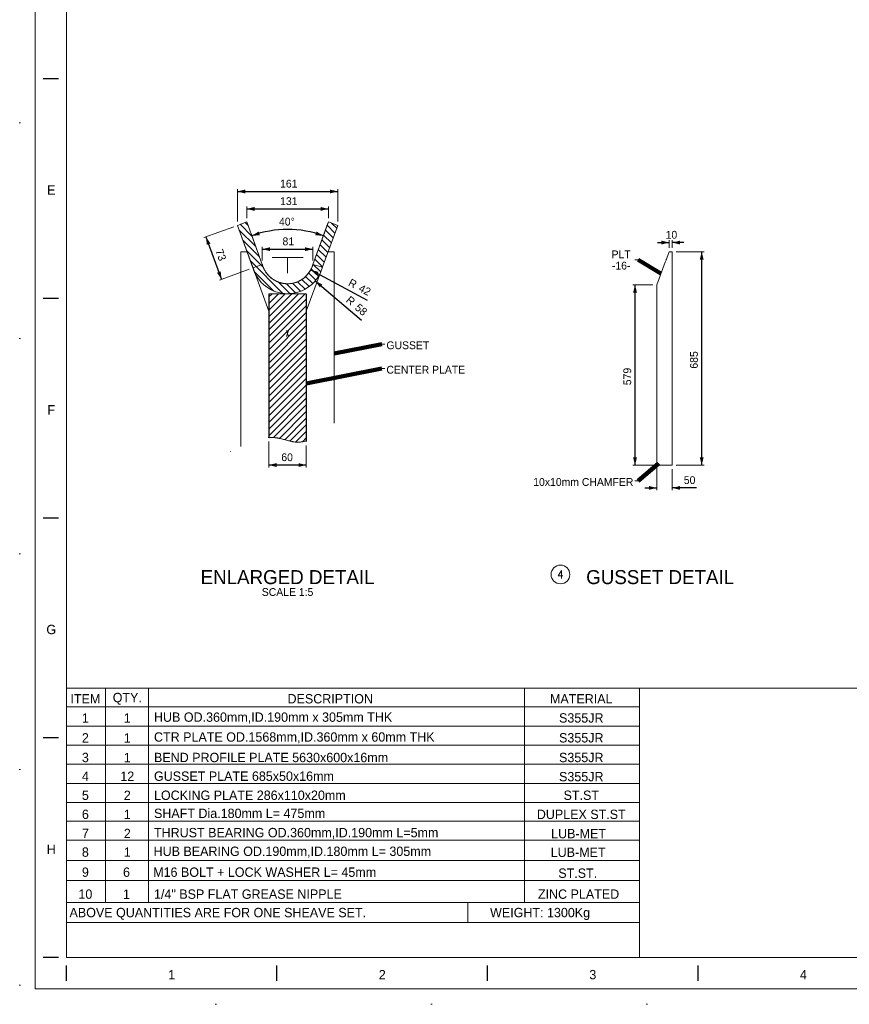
# Model space of a CAD drawing. Header units: millimetres. Extents: x -28131 to -19721, y -715793 to -709853.
# Tile 1 of 8: x -28131 to -25468, y -715793 to -712634. Entities that reach past the tile are written whole.
import ezdxf
from ezdxf.enums import TextEntityAlignment as Align

# ---------------------------------------------------------------- set-up
doc = ezdxf.new("R2010")
doc.units = ezdxf.units.MM
doc.header["$MEASUREMENT"] = 0
for name, pattern in [('DGN Style 1', [691.569998, 1.150699, -690.4193]), ('DGN Style 3', [1610.978366, 1150.698833, -460.279533]), ('DGN Style 4', [1842.268831, 920.559066, -460.279533, 1.150699, -460.279533]), ('DGN Style 5', [805.489183, 345.20965, -460.279533]), ('DGN Style 6', [2188.62918, 1.150699, -460.279533, 805.489183, -460.279533, 1.150699, -460.279533])]:
    doc.linetypes.add(name, pattern=pattern)
doc.styles.add('Style-ENGINEERING', font='ENGINEERING.shx')
doc.styles.add('Style-ENGINEERING_0', font='ENGINEERING.shx')
doc.dimstyles.new('MetricMM', dxfattribs={"dimtxt": 3, "dimasz": 3, "dimexe": 1.5, "dimexo": 1.5, "dimgap": 1.5, "dimtad": 1, "dimdec": 0, "dimzin": 7, "dimtxsty": 'Style-ENGINEERING_0', "dimcen": 0.09, "dimclrd": 1, "dimclre": 1, "dimclrt": 7, "dimadec": 0, "dimazin": 3, "dimtfac": 1, "dimtdec": 0, "dimtofl": 0, "dimtmove": 0, "dimatfit": 3, "dimfxl": 1, "dimtzin": 7, "dimlwd": -1, "dimlwe": 0, "dimarcsym": 0})

# ---------------------------------------------------------------- blocks, each defined once
blk = doc.blocks.new('*U64')
for p, q in [((-405.55, -2.47), (-405.55, 2.53)), ((-337.96, -2.47), (-337.96, 2.53)), ((-270.38, -2.47), (-270.38, 2.53)), ((-202.8, -2.47), (-202.8, 2.53))]:
    blk.add_line(p, q)
at = {"char_height": 3, "attachment_point": 5, "line_spacing_factor": 1.2, "style": 'Style-ENGINEERING'}
for s, insert in [('1', (-371.76, -0.47)), ('2', (-304.17, -0.47)), ('3', (-236.59, -0.47)), ('4', (-169.01, -0.47))]:
    blk.add_mtext(s, dxfattribs=dict(at, insert=insert))
blk = doc.blocks.new('*U63')
for p, q in [((-408.05, 0.03), (-413.05, 0.03)), ((-408.05, -70.47), (-413.05, -70.47)), ((-408.05, -140.97), (-413.05, -140.97)), ((-408.05, -211.47), (-413.05, -211.47)), ((-408.05, -281.97), (-413.05, -281.97))]:
    blk.add_line(p, q)
at = {"color": 7, "linetype": 'Continuous', "lineweight": 0, "flags": 128}
blk.add_lwpolyline([(-415.55, 292.03), (415.45, 292.03), (415.45, -291.97), (-415.55, -291.97), (-415.55, 292.03)], close=True, dxfattribs=at)
at = {"color": 7, "linetype": 'Continuous', "lineweight": 13, "flags": 128}
blk.add_lwpolyline([(-405.55, 282.03), (405.45, 282.03), (405.45, -281.97), (-405.55, -281.97), (-405.55, 282.03)], close=True, dxfattribs=at)
blk.add_blockref('*U64', (0, -287))
at = {"char_height": 3, "attachment_point": 5, "line_spacing_factor": 1.2, "style": 'Style-ENGINEERING'}
for s, insert in [('E', (-410.42, -35.72)), ('F', (-410.42, -106.22)), ('G', (-410.42, -176.72)), ('H', (-410.42, -247.22))]:
    blk.add_mtext(s, dxfattribs=dict(at, insert=insert))
blk = doc.blocks.new('*D79')
at = {"color": 1, "linetype": 'Continuous', "transparency": 16777216}
blk.add_line((-3271, -613.4), (-3089.4, -710.3), dxfattribs=at)
at = {"color": 1, "linetype": 'Continuous', "lineweight": 0, "transparency": 16777216, "extrusion": (0, 0, -1)}
blk.add_solid([(3251.9, -630.7), (3271, -613.4), (3246, -619.7)], dxfattribs=at)
at = {"color": 7, "linetype": 'Continuous', "lineweight": 0, "transparency": 16777216, "style": 'Style-ENGINEERING'}
for s, p in [('R', (-3146.8, -651.4)), ('42', (-3113.7, -669))]:
    blk.add_text(s, height=25, rotation=331.9272, dxfattribs=at).set_placement(p, align=Align.MIDDLE_LEFT)
blk = doc.blocks.new('*D80')
at = {"color": 1, "linetype": 'Continuous', "transparency": 16777216}
blk.add_line((-3256.6, -648.8), (-3108.1, -774.4), dxfattribs=at)
at = {"color": 1, "linetype": 'Continuous', "lineweight": 0, "transparency": 16777216, "extrusion": (0, 0, -1)}
blk.add_solid([(3241.5, -669.7), (3256.6, -648.8), (3233.4, -660.2)], dxfattribs=at)
at = {"color": 7, "linetype": 'Continuous', "lineweight": 0, "transparency": 16777216, "style": 'Style-ENGINEERING'}
for s, p in [('R', (-3151.9, -704.6)), ('58', (-3123.2, -728.9))]:
    blk.add_text(s, height=25, rotation=319.7752, dxfattribs=at).set_placement(p, align=Align.MIDDLE_LEFT)
blk = doc.blocks.new('*D81')
at = {"color": 1, "linetype": 'Continuous', "lineweight": 0, "transparency": 16777216}
for p, q in [((-3518, -474.8), (-3614.1, -510)), ((-3468, -611.3), (-3564.1, -646.5))]:
    blk.add_line(p, q, dxfattribs=at)
at = {"color": 1, "linetype": 'Continuous', "transparency": 16777216}
blk.add_line((-3607.1, -507.4), (-3557.1, -643.9), dxfattribs=at)
at = {"color": 1, "linetype": 'Continuous', "lineweight": 0, "transparency": 16777216, "extrusion": (0, 0, -1)}
blk.add_solid([(3604.3, -533.1), (3607.1, -507.4), (3592.6, -528.8)], dxfattribs=at)
at = {"color": 1, "linetype": 'Continuous', "lineweight": 0, "transparency": 16777216}
blk.add_solid([(-3559.8, -618.3), (-3557.1, -643.9), (-3571.5, -622.6)], dxfattribs=at)
at = {"layer": 'Defpoints', "color": 7, "linetype": 'Continuous', "lineweight": 0, "transparency": 16777216}
for p in [(-3506.2, -470.5), (-3582.1, -575.7), (-3456.2, -607), (-3557.1, -643.9)]:
    blk.add_point(p, dxfattribs=at)
at = {"color": 7, "linetype": 'Continuous', "lineweight": 0, "transparency": 16777216, "style": 'Style-ENGINEERING'}
blk.add_text('73', height=25, rotation=290.1173, dxfattribs=at).set_placement((-3565.6, -547.9), align=Align.MIDDLE_LEFT)
blk = doc.blocks.new('*D82')
at = {"color": 1, "linetype": 'Continuous', "lineweight": 0, "transparency": 16777216}
for p, q in [((-3476.2, -447), (-3476.2, -410.3)), ((-3214.1, -447), (-3214.1, -410.3))]:
    blk.add_line(p, q, dxfattribs=at)
at = {"color": 1, "linetype": 'Continuous', "transparency": 16777216}
blk.add_line((-3476.2, -417.8), (-3214.1, -417.8), dxfattribs=at)
at = {"color": 1, "linetype": 'Continuous', "lineweight": 0, "transparency": 16777216}
blk.add_solid([(-3451.2, -424.1), (-3476.2, -417.8), (-3451.2, -411.6)], dxfattribs=at)
at = {"color": 1, "linetype": 'Continuous', "lineweight": 0, "transparency": 16777216, "extrusion": (0, 0, -1)}
blk.add_solid([(3239.1, -411.6), (3214.1, -417.8), (3239.1, -424.1)], dxfattribs=at)
at = {"layer": 'Defpoints', "color": 7, "linetype": 'Continuous', "lineweight": 0, "transparency": 16777216}
for p in [(-3345.1, -417.8), (-3214.1, -417.8), (-3476.2, -459.5), (-3214.1, -459.5)]:
    blk.add_point(p, dxfattribs=at)
at = {"color": 7, "linetype": 'Continuous', "lineweight": 0, "transparency": 16777216, "style": 'Style-ENGINEERING'}
blk.add_text('131', height=25, dxfattribs=at).set_placement((-3369.1, -392.8), align=Align.MIDDLE_LEFT)
blk = doc.blocks.new('*D83')
at = {"color": 1, "linetype": 'Continuous', "lineweight": 0, "transparency": 16777216}
for p, q in [((-3426.2, -583.5), (-3426.2, -539.4)), ((-3264.1, -583.5), (-3264.1, -539.4))]:
    blk.add_line(p, q, dxfattribs=at)
at = {"color": 1, "linetype": 'Continuous', "transparency": 16777216}
blk.add_line((-3426.2, -546.9), (-3264.1, -546.9), dxfattribs=at)
at = {"color": 1, "linetype": 'Continuous', "lineweight": 0, "transparency": 16777216}
blk.add_solid([(-3401.2, -553.2), (-3426.2, -546.9), (-3401.2, -540.7)], dxfattribs=at)
at = {"color": 1, "linetype": 'Continuous', "lineweight": 0, "transparency": 16777216, "extrusion": (0, 0, -1)}
blk.add_solid([(3289.1, -540.7), (3264.1, -546.9), (3289.1, -553.2)], dxfattribs=at)
at = {"layer": 'Defpoints', "color": 7, "linetype": 'Continuous', "lineweight": 0, "transparency": 16777216}
for p in [(-3345.1, -546.9), (-3264.1, -546.9), (-3426.2, -596), (-3264.1, -596)]:
    blk.add_point(p, dxfattribs=at)
at = {"color": 7, "linetype": 'Continuous', "lineweight": 0, "transparency": 16777216, "style": 'Style-ENGINEERING'}
blk.add_text('81', height=25, dxfattribs=at).set_placement((-3361.4, -521.9), align=Align.MIDDLE_LEFT)
blk = doc.blocks.new('*D84')
at = {"color": 1, "linetype": 'Continuous', "lineweight": 0, "transparency": 16777216}
for p, q in [((-3430.5, -584.2), (-3462.5, -497)), ((-3259.8, -584.2), (-3227.8, -497))]:
    blk.add_line(p, q, dxfattribs=at)
at = {"color": 1, "linetype": 'Continuous', "transparency": 16777216}
blk.add_arc((-3345.1, -817.2), 333.6, 69.8827, 110.1173, dxfattribs=at)
at = {"color": 1, "linetype": 'Continuous', "lineweight": 0, "transparency": 16777216}
for points in [[(-3434.2, -502.2), (-3459.9, -504), (-3438, -490.3)], [(-3252.3, -490.3), (-3230.4, -504), (-3256.1, -502.2)]]:
    blk.add_solid(points, dxfattribs=at)
at = {"color": 7, "linetype": 'Continuous', "lineweight": 0, "transparency": 16777216, "style": 'Style-ENGINEERING'}
blk.add_text('40°', height=25, rotation=360, dxfattribs=at).set_placement((-3372.7, -458.6), align=Align.MIDDLE_LEFT)
blk = doc.blocks.new('*D85')
at = {"color": 1, "linetype": 'Continuous', "lineweight": 0, "transparency": 16777216}
for p, q in [((-3405.1, -1164.1), (-3405.1, -1247.1)), ((-3285.1, -1176.9), (-3285.1, -1247.1))]:
    blk.add_line(p, q, dxfattribs=at)
at = {"color": 1, "linetype": 'Continuous', "transparency": 16777216}
blk.add_line((-3285.1, -1239.6), (-3405.1, -1239.6), dxfattribs=at)
at = {"color": 1, "linetype": 'Continuous', "lineweight": 0, "transparency": 16777216}
blk.add_solid([(-3380.1, -1245.9), (-3405.1, -1239.6), (-3380.1, -1233.4)], dxfattribs=at)
at = {"color": 1, "linetype": 'Continuous', "lineweight": 0, "transparency": 16777216, "extrusion": (0, 0, -1)}
blk.add_solid([(3310.1, -1233.4), (3285.1, -1239.6), (3310.1, -1245.9)], dxfattribs=at)
at = {"layer": 'Defpoints', "color": 7, "linetype": 'Continuous', "lineweight": 0, "transparency": 16777216}
for p in [(-3405.1, -1151.6), (-3285.1, -1164.4), (-3405.1, -1239.6), (-3345.1, -1239.6)]:
    blk.add_point(p, dxfattribs=at)
at = {"color": 7, "linetype": 'Continuous', "lineweight": 0, "transparency": 16777216, "style": 'Style-ENGINEERING'}
blk.add_text('60', height=25, dxfattribs=at).set_placement((-3365.3, -1214.6), align=Align.MIDDLE_LEFT)
blk = doc.blocks.new('*D86')
at = {"color": 1, "linetype": 'Continuous', "lineweight": 0, "transparency": 16777216}
for p, q in [((-2160.5, -1242.8), (-2160.5, -1320.5)), ((-2110.5, -1252.8), (-2110.5, -1320.5))]:
    blk.add_line(p, q, dxfattribs=at)
at = {"color": 1, "linetype": 'Continuous', "transparency": 16777216}
for p, q in [((-2198, -1313), (-2160.5, -1313)), ((-2032.5, -1313), (-2110.5, -1313))]:
    blk.add_line(p, q, dxfattribs=at)
at = {"color": 1, "linetype": 'Continuous', "lineweight": 0, "transparency": 16777216, "extrusion": (0, 0, -1)}
blk.add_solid([(2185.5, -1306.7), (2160.5, -1313), (2185.5, -1319.2)], dxfattribs=at)
at = {"color": 1, "linetype": 'Continuous', "lineweight": 0, "transparency": 16777216}
blk.add_solid([(-2085.5, -1319.2), (-2110.5, -1313), (-2085.5, -1306.7)], dxfattribs=at)
at = {"layer": 'Defpoints', "color": 7, "linetype": 'Continuous', "lineweight": 0, "transparency": 16777216}
for p in [(-2160.5, -1230.3), (-2110.5, -1240.3), (-2110.5, -1313), (-2052.9, -1313)]:
    blk.add_point(p, dxfattribs=at)
at = {"color": 7, "linetype": 'Continuous', "lineweight": 0, "transparency": 16777216, "style": 'Style-ENGINEERING'}
blk.add_text('50', height=25, dxfattribs=at).set_placement((-2073.4, -1288), align=Align.MIDDLE_LEFT)
blk = doc.blocks.new('*D87')
at = {"color": 1, "linetype": 'Continuous', "transparency": 16777216}
for p, q in [((-2158, -525.8), (-2120.5, -525.8)), ((-2073, -525.8), (-2110.5, -525.8))]:
    blk.add_line(p, q, dxfattribs=at)
at = {"color": 1, "linetype": 'Continuous', "lineweight": 0, "transparency": 16777216}
for p, q in [((-2120.5, -542.9), (-2120.5, -518.3)), ((-2110.5, -542.9), (-2110.5, -518.3))]:
    blk.add_line(p, q, dxfattribs=at)
at = {"color": 1, "linetype": 'Continuous', "lineweight": 0, "transparency": 16777216, "extrusion": (0, 0, -1)}
blk.add_solid([(2145.5, -519.5), (2120.5, -525.8), (2145.5, -532)], dxfattribs=at)
at = {"color": 1, "linetype": 'Continuous', "lineweight": 0, "transparency": 16777216}
blk.add_solid([(-2085.5, -532), (-2110.5, -525.8), (-2085.5, -519.5)], dxfattribs=at)
at = {"layer": 'Defpoints', "color": 7, "linetype": 'Continuous', "lineweight": 0, "transparency": 16777216}
for p in [(-2120.5, -525.8), (-2115.5, -525.8), (-2120.5, -555.4), (-2110.5, -555.4)]:
    blk.add_point(p, dxfattribs=at)
at = {"color": 7, "linetype": 'Continuous', "lineweight": 0, "transparency": 16777216, "style": 'Style-ENGINEERING'}
blk.add_text('10', height=25, dxfattribs=at).set_placement((-2131.7, -500.8), align=Align.MIDDLE_LEFT)
blk = doc.blocks.new('*D88')
at = {"color": 1, "linetype": 'Continuous', "lineweight": 0, "transparency": 16777216}
for p, q in [((-2098, -555.4), (-2008.5, -555.4)), ((-2098, -1240.3), (-2008.5, -1240.3))]:
    blk.add_line(p, q, dxfattribs=at)
at = {"color": 1, "linetype": 'Continuous', "transparency": 16777216}
blk.add_line((-2016, -1240.3), (-2016, -555.4), dxfattribs=at)
at = {"color": 1, "linetype": 'Continuous', "lineweight": 0, "transparency": 16777216, "extrusion": (0, 0, -1)}
blk.add_solid([(2022.2, -580.4), (2016, -555.4), (2009.7, -580.4)], dxfattribs=at)
at = {"color": 1, "linetype": 'Continuous', "lineweight": 0, "transparency": 16777216}
blk.add_solid([(-2009.7, -1215.3), (-2016, -1240.3), (-2022.2, -1215.3)], dxfattribs=at)
at = {"layer": 'Defpoints', "color": 7, "linetype": 'Continuous', "lineweight": 0, "transparency": 16777216}
for p in [(-2110.5, -555.4), (-2016, -555.4), (-2016, -897.8), (-2110.5, -1240.3)]:
    blk.add_point(p, dxfattribs=at)
at = {"color": 7, "linetype": 'Continuous', "lineweight": 0, "transparency": 16777216, "style": 'Style-ENGINEERING'}
blk.add_text('685', height=25, rotation=90, dxfattribs=at).set_placement((-2041, -930.3), align=Align.MIDDLE_LEFT)
blk = doc.blocks.new('*D89')
at = {"color": 1, "linetype": 'Continuous', "lineweight": 0, "transparency": 16777216}
for p, q in [((-2173, -661), (-2237.4, -661)), ((-2163, -1240.3), (-2237.4, -1240.3))]:
    blk.add_line(p, q, dxfattribs=at)
at = {"color": 1, "linetype": 'Continuous', "transparency": 16777216}
blk.add_line((-2229.9, -1240.3), (-2229.9, -661), dxfattribs=at)
at = {"color": 1, "linetype": 'Continuous', "lineweight": 0, "transparency": 16777216, "extrusion": (0, 0, -1)}
blk.add_solid([(2236.2, -686), (2229.9, -661), (2223.7, -686)], dxfattribs=at)
at = {"color": 1, "linetype": 'Continuous', "lineweight": 0, "transparency": 16777216}
blk.add_solid([(-2223.7, -1215.3), (-2229.9, -1240.3), (-2236.2, -1215.3)], dxfattribs=at)
at = {"layer": 'Defpoints', "color": 7, "linetype": 'Continuous', "lineweight": 0, "transparency": 16777216}
for p in [(-2229.9, -661), (-2160.5, -661), (-2229.9, -950.6), (-2150.5, -1240.3)]:
    blk.add_point(p, dxfattribs=at)
at = {"color": 7, "linetype": 'Continuous', "lineweight": 0, "transparency": 16777216, "style": 'Style-ENGINEERING'}
blk.add_text('579', height=25, rotation=90, dxfattribs=at).set_placement((-2254.9, -983.4), align=Align.MIDDLE_LEFT)
blk = doc.blocks.new('*D97')
at = {"color": 1, "linetype": 'Continuous', "lineweight": 0, "transparency": 16777216}
for p, q in [((-3506.2, -458), (-3506.2, -354.3)), ((-3184.1, -458), (-3184.1, -354.3))]:
    blk.add_line(p, q, dxfattribs=at)
at = {"color": 1, "linetype": 'Continuous', "transparency": 16777216}
blk.add_line((-3506.2, -361.8), (-3184.1, -361.8), dxfattribs=at)
at = {"color": 1, "linetype": 'Continuous', "lineweight": 0, "transparency": 16777216}
blk.add_solid([(-3481.2, -368.1), (-3506.2, -361.8), (-3481.2, -355.6)], dxfattribs=at)
at = {"color": 1, "linetype": 'Continuous', "lineweight": 0, "transparency": 16777216, "extrusion": (0, 0, -1)}
blk.add_solid([(3209.1, -355.6), (3184.1, -361.8), (3209.1, -368.1)], dxfattribs=at)
at = {"layer": 'Defpoints', "color": 7, "linetype": 'Continuous', "lineweight": 0, "transparency": 16777216}
for p in [(-3345.1, -361.8), (-3184.1, -361.8), (-3506.2, -470.5), (-3184.1, -470.5)]:
    blk.add_point(p, dxfattribs=at)
at = {"color": 7, "linetype": 'Continuous', "lineweight": 0, "transparency": 16777216, "style": 'Style-ENGINEERING'}
blk.add_text('161', height=25, dxfattribs=at).set_placement((-3369.2, -336.8), align=Align.MIDDLE_LEFT)
blk = doc.blocks.new('*U62')
at = {"linetype": 'DGN Style 6', "lineweight": 0}
h = blk.add_hatch(dxfattribs=at)
h.set_pattern_fill('HATCH', style=0, pattern_type=2)
h.set_pattern_definition([(315, (-3417.942, -624.791), (10.6066, 10.6066), [])])
h.paths.add_polyline_path([(-3450.11, -623.27, 0.6348031), (-3240.17, -623.27), (-3234.16, -606.95), (-3233.22, -604.4), (-3233.11, -604.44), (-3215.14, -555.37), (-3184.05, -470.5), (-3214.1, -459.49), (-3264.09, -595.98, -0.7640116), (-3426.19, -595.98), (-3476.18, -459.49), (-3506.23, -470.5), (-3475.14, -555.37), (-3457.17, -604.44), (-3457.06, -604.4), (-3456.12, -606.95)])
h = blk.add_hatch(dxfattribs=at)
h.set_pattern_fill('HATCH', style=0, pattern_type=2)
h.set_pattern_definition([(45, (-3394.194, -857.25), (-10.6066, 10.6066), [])])
edge = h.paths.add_edge_path()
edge.add_spline(control_points=[(-3405.14, -1151.64), (-3394.83, -1150.98), (-3367.65, -1152.27), (-3326.59, -1168.89), (-3297.7, -1165.64), (-3285.14, -1161.93)], knot_values=[0, 0, 0, 0, 0.2549724, 0.6697864, 1, 1, 1, 1], degree=3, periodic=0)
edge.add_line((-3285.14, -1161.93), (-3285.14, -745.42))
edge.add_line((-3285.14, -745.42), (-3285.14, -689.9))
edge.add_line((-3285.14, -689.9), (-3345.14, -689.9))
edge.add_line((-3345.14, -689.9), (-3405.14, -689.9))
edge.add_line((-3405.14, -689.9), (-3405.14, -745.42))
edge.add_line((-3405.14, -745.42), (-3405.14, -1151.64))
at = {"color": 7, "linetype": 'Continuous', "lineweight": 0}
for p, q in [((-3506.23, -470.5), (-3476.18, -459.49)), ((-3506.23, -470.5), (-3456.23, -606.99)), ((-3476.18, -459.49), (-3426.19, -595.98)), ((-3214.1, -459.49), (-3264.09, -595.98)), ((-3184.05, -470.5), (-3234.05, -606.99)), ((-3184.05, -470.5), (-3214.1, -459.49)), ((-3495.14, -555.37), (-3475.14, -555.37)), ((-3195.14, -555.37), (-3215.14, -555.37)), ((-2220.31, -581.64), (-2230.31, -581.64)), ((-3457.06, -604.4), (-3405.14, -745.42)), ((-3233.22, -604.4), (-3285.14, -745.42)), ((-3405.14, -689.9), (-3285.14, -689.9)), ((-3042.9, -851.33), (-3032.9, -851.33)), ((-3042.9, -929.76), (-3032.9, -929.76)), ((-2220.31, -1289.96), (-2230.31, -1289.96)), ((-2215.99, -2076.97), (-4054.98, -2076.97)), ((-2215.99, -2138.45), (-4054.98, -2138.45)), ((-2215.99, -2199.93), (-4054.98, -2199.93)), ((-2215.99, -2261.41), (-4054.98, -2261.41)), ((-2215.99, -2322.88), (-4054.98, -2322.88)), ((-2215.99, -2382.33), (-4054.98, -2382.33)), ((-2215.99, -2443.8), (-4054.98, -2443.8)), ((-2215.99, -2508.24), (-4054.98, -2508.24)), ((-2215.99, -2572.68), (-4054.98, -2572.68))]:
    blk.add_line(p, q, dxfattribs=at)
at = {"color": 7, "linetype": 'DGN Style 3', "lineweight": 0}
for p, q in [((-3456.23, -606.99), (-3426.19, -595.98)), ((-3264.09, -595.98), (-3233.22, -604.4))]:
    blk.add_line(p, q, dxfattribs=at)
at = {"color": 1, "linetype": 'DGN Style 4', "lineweight": 0}
for p, q in [((-3295.14, -573.9), (-3395.14, -573.9)), ((-3345.14, -623.9), (-3345.14, -573.9)), ((-3348.58, -807.86), (-3341.7, -826.64)), ((-3341.7, -807.86), (-3348.58, -826.64))]:
    blk.add_line(p, q, dxfattribs=at)
at = {"color": 7, "linetype": 'Continuous'}
for p, q in [((-3405.14, -689.9), (-3405.14, -1151.64)), ((-3285.14, -689.9), (-3285.14, -1164.37))]:
    blk.add_line(p, q, dxfattribs=at)
at = {"color": 7, "lineweight": 13}
blk.add_line((-4054.98, -1955.72), (4055.02, -1955.72), dxfattribs=at)
at = {"lineweight": 0}
for p, q in [((-3929.56, -1955.72), (-3929.56, -2643.12)), ((-3791.66, -1955.72), (-3791.66, -2643.12)), ((-2584.45, -1955.72), (-2584.45, -2643.12))]:
    blk.add_line(p, q, dxfattribs=at)
at = {"color": 7, "linetype": 'Continuous', "lineweight": 13}
for p, q in [((-2215.99, -2015.5), (-4054.98, -2015.5)), ((-2215.99, -2643.12), (-4054.98, -2643.12)), ((-2215.99, -2707.87), (-4054.98, -2707.87))]:
    blk.add_line(p, q, dxfattribs=at)
at = {"color": 7, "linetype": 'DGN Style 1', "lineweight": 0, "flags": 128}
blk.add_lwpolyline([(-4204.98, 2970.01), (4205.02, 2970.01), (4205.02, -2969.99), (-4204.98, -2969.99), (-4204.98, 2970.01)], close=True, dxfattribs=at)
at = {"color": 7, "linetype": 'DGN Style 6', "lineweight": 0, "flags": 128}
blk.add_lwpolyline([(-3450.11, -623.27, 0.6348031), (-3240.17, -623.27), (-3234.16, -606.95), (-3233.22, -604.4), (-3233.11, -604.44), (-3215.14, -555.37), (-3184.05, -470.5), (-3214.1, -459.49), (-3264.09, -595.98, -0.7640116), (-3426.19, -595.98), (-3476.18, -459.49), (-3506.23, -470.5), (-3475.14, -555.37), (-3457.17, -604.44), (-3457.06, -604.4), (-3456.12, -606.95), (-3450.11, -623.27)], format="xyb", close=True, dxfattribs=at)
at = {"color": 7, "linetype": 'Continuous', "lineweight": 0, "flags": 128}
for points in [[(-3495.14, -1179.69), (-3495.14, -555.37)], [(-3195.14, -1104.93), (-3195.14, -555.37)]]:
    blk.add_lwpolyline(points, dxfattribs=at)
blk.add_lwpolyline([(-2129.71, -579.59, -0.0402435), (-2132.99, -588.32), (-2160.47, -660.98), (-2160.47, -1230.3), (-2150.47, -1240.3), (-2110.47, -1240.3), (-2110.47, -555.37), (-2120.47, -555.37), (-2128.21, -575.5), (-2129.46, -578.9), (-2129.71, -579.59)], format="xyb", close=True, dxfattribs=at)
at = {"color": 7, "linetype": 'Continuous', "lineweight": 13, "flags": 128}
blk.add_lwpolyline([(-4054.98, -2819.99), (-4054.98, -1775.02)], dxfattribs=at)
at = {"color": 7, "lineweight": 13, "flags": 128}
for points in [[(-2215.99, -1955.72), (-2215.99, -2819.99)], [(-2766.4, -2643.12), (-2766.4, -2707.87)]]:
    blk.add_lwpolyline(points, dxfattribs=at)
at = {"color": 7, "linetype": 'Continuous', "lineweight": 13}
blk.add_circle((-2469.32, -1590.72), 30, dxfattribs=at)
at = {"color": 7, "linetype": 'Continuous', "lineweight": 0, "extrusion": (0, 0, -1)}
for radius in [84, 116]:
    blk.add_arc((3345.14, -573.9), radius, 195.23951, 344.76049, dxfattribs=at)
at = {"color": 7, "linetype": 'DGN Style 6', "lineweight": 0}
blk.add_open_spline([(-3405.14, -1151.64), (-3394.83, -1150.98), (-3367.65, -1152.27), (-3326.59, -1168.89), (-3297.7, -1165.64), (-3285.14, -1161.93), (-3285.14, -1023.09), (-3285.14, -884.25), (-3285.14, -745.42), (-3285.14, -726.91), (-3285.14, -708.41), (-3285.14, -689.9), (-3305.14, -689.9), (-3325.14, -689.9), (-3345.14, -689.9), (-3365.14, -689.9), (-3385.14, -689.9), (-3405.14, -689.9), (-3405.14, -708.41), (-3405.14, -726.91), (-3405.14, -745.42), (-3405.14, -880.82), (-3405.14, -1016.23), (-3405.14, -1151.64)], degree=3, knots=[0, 0, 0, 0, 0.0637431, 0.1674466, 0.25, 0.25, 0.25, 0.375, 0.375, 0.375, 0.5, 0.5, 0.5, 0.625, 0.625, 0.625, 0.75, 0.75, 0.75, 0.875, 0.875, 0.875, 1, 1, 1, 1], dxfattribs=at)
at = {"color": 1, "linetype": 'DGN Style 6', "lineweight": 0}
blk.add_spline([(-3528.21, -1196.39), (-3374.09, -1153.39), (-3323.65, -1165.45), (-3182.73, -1094.39)], degree=3, dxfattribs=at)
at = {"xscale": 9.999999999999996, "yscale": 9.999999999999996, "zscale": 9.999999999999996}
blk.add_blockref('*U63', (0.49, -0.29), dxfattribs=at)
at = {"color": 7, "linetype": 'DGN Style 5', "lineweight": 0, "char_height": 25, "style": 'Style-ENGINEERING'}
for s, insert, attachment_point, line_spacing_factor in [('PLT\\P-16-', (-2274.4, -581.89), 5, 0.86543), ('GUSSET', (-3027.9, -855.5), 4, 0.6), ('CENTER PLATE', (-3027.9, -933.92), 4, 0.6), ('10x10mm CHAMFER', (-2235.31, -1294.13), 6, 0.6), ('SCALE 1:5', (-3345.14, -1647.22), 5, 0.6)]:
    blk.add_mtext(s, dxfattribs=dict(at, insert=insert, attachment_point=attachment_point, line_spacing_factor=line_spacing_factor))
at = {"lineweight": 13, "char_height": 45, "width": 1236.9795, "attachment_point": 5, "line_spacing_factor": 0.9, "style": 'Style-ENGINEERING'}
for s, insert in [('ENLARGED DETAIL', (-3345.14, -1599.53)), ('GUSSET DETAIL', (-2149.35, -1599.53))]:
    blk.add_mtext(s, dxfattribs=dict(at, insert=insert))
at = {"color": 7, "linetype": 'Continuous', "lineweight": 0, "insert": (-2469.32, -1590.72), "char_height": 25, "attachment_point": 5, "line_spacing_factor": 0.72, "style": 'Style-ENGINEERING'}
blk.add_mtext('\\FSTANDARD;4', dxfattribs=at)
at = {"char_height": 30, "line_spacing_factor": 1.2, "style": 'Style-ENGINEERING'}
for s, insert, attachment_point in [('ITEM', (-3994.12, -1989.76), 5), ('QTY.', (-3859.59, -1989.76), 5), ('DESCRIPTION', (-3208.15, -1989.76), 5), ('MATERIAL', (-2402.52, -1989.76), 5), ('1', (-3859.59, -2051.24), 5), ('HUB OD.360mm,ID.190mm x 305mm THK', (-3773.93, -2051.24), 4), ('S355JR', (-2402.52, -2051.24), 5), ('1', (-3859.59, -2115.03), 5), ('CTR PLATE OD.1568mm,ID.360mm x 60mm THK', (-3773.93, -2115.03), 4), ('S355JR', (-2402.52, -2115.03), 5), ('1', (-3859.59, -2178.19), 5), ('BEND PROFILE PLATE 5630x600x16mm', (-3773.93, -2178.19), 4), ('S355JR', (-2402.52, -2178.19), 5), ('12', (-3859.59, -2238.13), 5), ('GUSSET PLATE 685x50x16mm', (-3773.93, -2238.13), 4), ('S355JR', (-2402.52, -2239.66), 5), ('2', (-3859.59, -2299.36), 5), ('LOCKING PLATE 286x110x20mm', (-3773.93, -2299.36), 4), ('ST.ST', (-2402.52, -2299.36), 5), ('SHAFT Dia.180mm L= 475mm', (-3773.93, -2357.37), 4), ('1', (-3859.59, -2360.58), 5), ('DUPLEX ST.ST', (-2402.52, -2360.58), 5), ('2', (-3859.59, -2421.81), 5), ('THRUST BEARING OD.360mm,ID.190mm L=5mm', (-3773.93, -2421.81), 4), ('LUB-MET', (-2411.27, -2422.36), 5), ('1', (-3859.59, -2481.75), 5), ('HUB BEARING OD.190mm,ID.180mm L= 305mm', (-3775.18, -2481.75), 4), ('LUB-MET', (-2412.52, -2482.31), 5), ('6', (-3862.19, -2546.19), 5), ('M16 BOLT + LOCK WASHER L= 45mm', (-3776.53, -2546.19), 4), ('ST.ST.', (-2413.87, -2549.41), 5), ('10', (-3994.12, -2616.63), 5), ('1', (-3862.19, -2616.63), 5), ('1/4" BSP FLAT GREASE NIPPLE', (-3773.88, -2616.63), 4), ('ZINC PLATED', (-2411.22, -2616.63), 5), ('ABOVE QUANTITIES ARE FOR ONE SHEAVE SET.', (-4045.04, -2660.59), 1), ('WEIGHT: 1300Kg', (-2695.25, -2660.59), 1)]:
    blk.add_mtext(s, dxfattribs=dict(at, insert=insert, attachment_point=attachment_point))
at = {"color": 7, "char_height": 30, "attachment_point": 5, "line_spacing_factor": 1.2, "style": 'Style-ENGINEERING'}
for s, insert in [('1', (-3994.12, -2051.24)), ('2', (-3994.12, -2115.03)), ('3', (-3994.12, -2178.19)), ('4', (-3994.12, -2238.13)), ('5', (-3994.12, -2299.36)), ('6', (-3994.12, -2360.58)), ('7', (-3994.12, -2421.81)), ('8', (-3994.12, -2481.75)), ('9', (-3994.12, -2546.19))]:
    blk.add_mtext(s, dxfattribs=dict(at, insert=insert))
at = {"color": 1, "linetype": 'Continuous'}
for base, p1, p2, picture, middle in [((-3184.05, -361.83), (-3506.23, -470.5), (-3184.05, -470.5), '*D97', (-3345.14, -361.83)), ((-3214.1, -417.85), (-3476.18, -459.49), (-3214.1, -459.49), '*D82', (-3345.14, -417.85)), ((-3264.09, -546.94), (-3426.19, -595.98), (-3264.09, -595.98), '*D83', (-3345.14, -546.94))]:
    dim = blk.add_linear_dim(base=base, p1=p1, p2=p2, text='\\FSTANDARD;<>', dimstyle='MetricMM', override={"dimtxt": 25, "dimasz": 25, "dimexe": 7.5, "dimexo": 12.5, "dimgap": 12.5, "dimlfac": 0.5}, dxfattribs=at)
    dim.commit()
    dim.dimension.update_dxf_attribs({"geometry": picture, "text_midpoint": middle})
for base, p1, p2, angle, override, picture, middle in [((-3557.07, -643.92), (-3506.23, -470.5), (-3456.23, -606.99), 290.11733, {"dimtxt": 25, "dimasz": 25, "dimexe": 7.5, "dimexo": 12.5, "dimgap": 12.5, "dimlfac": 0.5}, '*D81', (-3582.07, -575.68)), ((-2120.47, -525.8), (-2110.47, -555.37), (-2120.47, -555.37), 180, {"dimtxt": 25, "dimasz": 25, "dimexe": 7.5, "dimexo": 12.5, "dimgap": 12.5}, '*D87', (-2115.47, -525.8)), ((-2016, -555.37), (-2110.47, -1240.3), (-2110.47, -555.37), 90, {"dimtxt": 25, "dimasz": 25, "dimexe": 7.5, "dimexo": 12.5, "dimgap": 12.5}, '*D88', (-2016, -897.84)), ((-2229.91, -660.98), (-2150.47, -1240.3), (-2160.47, -660.98), 90, {"dimtxt": 25, "dimasz": 25, "dimexe": 7.5, "dimexo": 12.5, "dimgap": 12.5}, '*D89', (-2229.91, -950.64)), ((-3405.14, -1239.63), (-3285.14, -1164.37), (-3405.14, -1151.64), 180, {"dimtxt": 25, "dimasz": 25, "dimexe": 7.5, "dimexo": 12.5, "dimgap": 12.5, "dimlfac": 0.5}, '*D85', (-3345.14, -1239.63))]:
    dim = blk.add_linear_dim(base=base, p1=p1, p2=p2, angle=angle, text='\\FSTANDARD;<>', dimstyle='MetricMM', override=override, dxfattribs=at)
    dim.commit()
    dim.dimension.update_dxf_attribs({"geometry": picture, "text_midpoint": middle})
dim = blk.add_angular_dim_3p(base=(-3391.84, -486.93), center=(-3345.14, -817.25), p1=(-3426.19, -595.98), p2=(-3264.09, -595.98), text='\\FSTANDARD;<>', dimstyle='MetricMM', override={"dimtxt": 25, "dimasz": 25, "dimexe": 7.5, "dimexo": 12.5, "dimgap": 12.5, "dimlfac": 0.5}, dxfattribs=at)
dim.commit()
dim.dimension.update_dxf_attribs({"geometry": '*D84', "text_midpoint": (-3345.11, -458.65)})
for mpoint, picture, middle in [((-3271.02, -613.43), '*D79', (-3123.97, -691.87)), ((-3256.57, -648.82), '*D80', (-3138.06, -749.05))]:
    dim = blk.add_radius_dim(center=(-3345.14, -573.9), mpoint=mpoint, text='\\FSTANDARD;<>', dimstyle='MetricMM', override={"dimtxt": 25, "dimasz": 25, "dimexe": 7.5, "dimexo": 12.5, "dimgap": 12.5, "dimlfac": 0.5, "dimse1": 1, "dimse2": 1}, dxfattribs=at)
    dim.commit()
    dim.dimension.update_dxf_attribs({"geometry": picture, "text_midpoint": middle, "dimtype": 132})
dim = blk.add_linear_dim(base=(-2110.47, -1312.96), p1=(-2160.47, -1230.3), p2=(-2110.47, -1240.3), text='\\FSTANDARD;<>', dimstyle='MetricMM', override={"dimtxt": 25, "dimasz": 25, "dimexe": 7.5, "dimexo": 12.5, "dimgap": 12.5}, dxfattribs=at)
dim.commit()
dim.dimension.update_dxf_attribs({"geometry": '*D86', "text_midpoint": (-2052.93, -1312.96), "dimtype": 128})
for points in [[(-2146.73, -624.65), (-2220.31, -581.64)], [(-3195.14, -882.06), (-3042.9, -851.33)], [(-3285.14, -977.61), (-3042.9, -929.76)], [(-2155.47, -1235.3), (-2220.31, -1289.96)]]:
    blk.add_leader(points, dimstyle='MetricMM', override={"dimtxt": 25, "dimasz": 25, "dimgap": 12.5, "dimclrd": 0, "dimlwd": 65534}, dxfattribs=at)

msp = doc.modelspace()

# ---------------------------------------------------------------- block references
at = {"color": 7, "linetype": 'DGN Style 1', "lineweight": 0}
msp.add_blockref('*U62', (-23926.05, -712823.15), dxfattribs=at)

doc.saveas('drawing.dxf')
